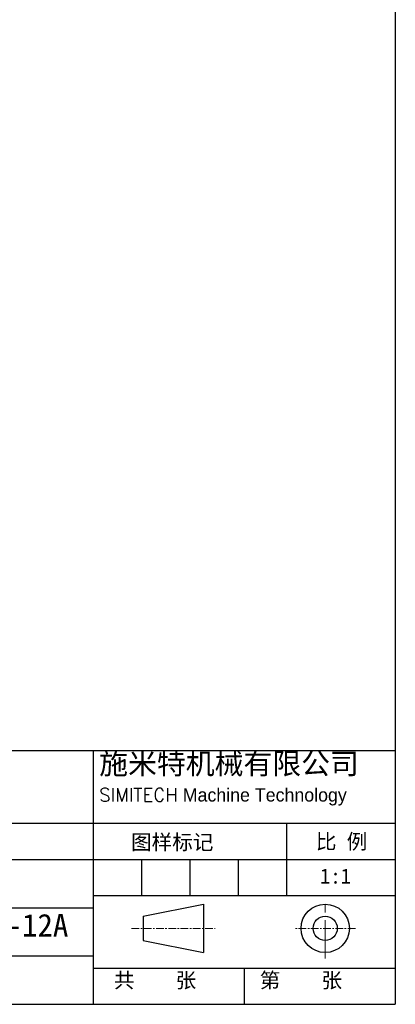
# Model space of a CAD drawing. Header units: millimetres. Extents: x 3176 to 6701, y -5770 to -692.
# Tile 6 of 10: x 4670 to 4981, y -1920 to -1105. Entities that reach past the tile are written whole.
import ezdxf

# ---------------------------------------------------------------- set-up
doc = ezdxf.new("R2010")
doc.units = ezdxf.units.MM
doc.linetypes.add('CENTER', pattern=[50.8, 31.75, -6.35, 6.35, -6.35])
for name, color, linetype, lineweight in [('图层1', 7, 'Continuous', 25), ('图层2', 3, 'CENTER', 13), ('图层3', 2, 'Continuous', 13), ('图层4', 1, 'Continuous', 30)]:
    doc.layers.add(name, color=color, linetype=linetype, lineweight=lineweight)

msp = doc.modelspace()

# ---------------------------------------------------------------- linework, layer by layer
at = {"layer": '图层1'}
for p, q in [((4731.016, -1709.833), (4731.016, -1919.833)), ((4181.016, -1769.833), (4981.016, -1769.833)), ((4891.016, -1769.833), (4891.016, -1829.833)), ((4181.016, -1799.833), (4981.016, -1799.833)), ((4771.016, -1799.833), (4771.016, -1829.833)), ((4811.016, -1799.833), (4811.016, -1829.833)), ((4851.016, -1799.833), (4851.016, -1829.833)), ((4731.016, -1829.833), (4981.016, -1829.833)), ((4481.016, -1839.833), (4731.016, -1839.833)), ((4772.363, -1846.952), (4822.363, -1836.952)), ((4822.363, -1836.952), (4822.363, -1876.952)), ((4772.363, -1846.952), (4772.363, -1866.952)), ((4772.363, -1866.952), (4822.363, -1876.952)), ((4481.016, -1879.833), (4731.016, -1879.833)), ((4731.016, -1889.833), (4981.016, -1889.833)), ((4856.016, -1889.833), (4856.016, -1919.833))]:
    msp.add_line(p, q, dxfattribs=at)
for radius in [20, 10]:
    msp.add_circle((4922.992, -1856.952), radius, dxfattribs=at)
at = {"layer": '图层2'}
msp.add_line((4922.992, -1881.952), (4922.992, -1831.952), dxfattribs=at)
at = {"layer": '图层2', "ltscale": 0.2}
for p, q in [((4762.737, -1856.952), (4831.881, -1856.952)), ((4947.992, -1856.952), (4897.992, -1856.952))]:
    msp.add_line(p, q, dxfattribs=at)
at = {"layer": '图层4'}
for p, q in [((4981.016, -969.833), (4981.016, -1919.833)), ((4181.016, -1709.833), (4981.016, -1709.833)), ((3581.016, -1919.833), (4981.016, -1919.833)), ((4031.016, -1919.833), (4981.016, -1919.833))]:
    msp.add_line(p, q, dxfattribs=at)

# ---------------------------------------------------------------- texts
at = {"layer": '图层3', "attachment_point": 1}
for s, insert, char_height, width in [('{\\fLiSu|b0|i0|c134|p49;施米特机械有限公司\\P\\Ftxt.shx|c0;\\H0.6286x;SIMITECH\\fLiSu|b0|i0|c134|p49; Machine Technology}', (4735.982, -1711.814), 17.5, 259.9168), ('{\\f宋体|b0|i0|c134|p54;BS15-100-12A}', (4557.371, -1844.952), 18.75, 136.63704)]:
    msp.add_mtext(s, dxfattribs=dict(at, insert=insert, char_height=char_height, width=width))
at = {"layer": '图层3', "char_height": 12.5, "attachment_point": 1}
for s, insert in [('{\\f宋体|b0|i0|c134|p54;图样标记}', (4762.315, -1779.383)), ('{\\f宋体|b0|i0|c134|p54;比 例}', (4915.288, -1778.809)), ('{\\f宋体|b0|i0|c134|p54;1:1}', (4918.789, -1807.413)), ('{\\f宋体|b0|i0|c134|p54;共    张}', (4748.143, -1893.638)), ('{\\f宋体|b0|i0|c134|p54;第    张}', (4868.834, -1893.638))]:
    msp.add_mtext(s, dxfattribs=dict(at, insert=insert))

doc.saveas('drawing.dxf')
